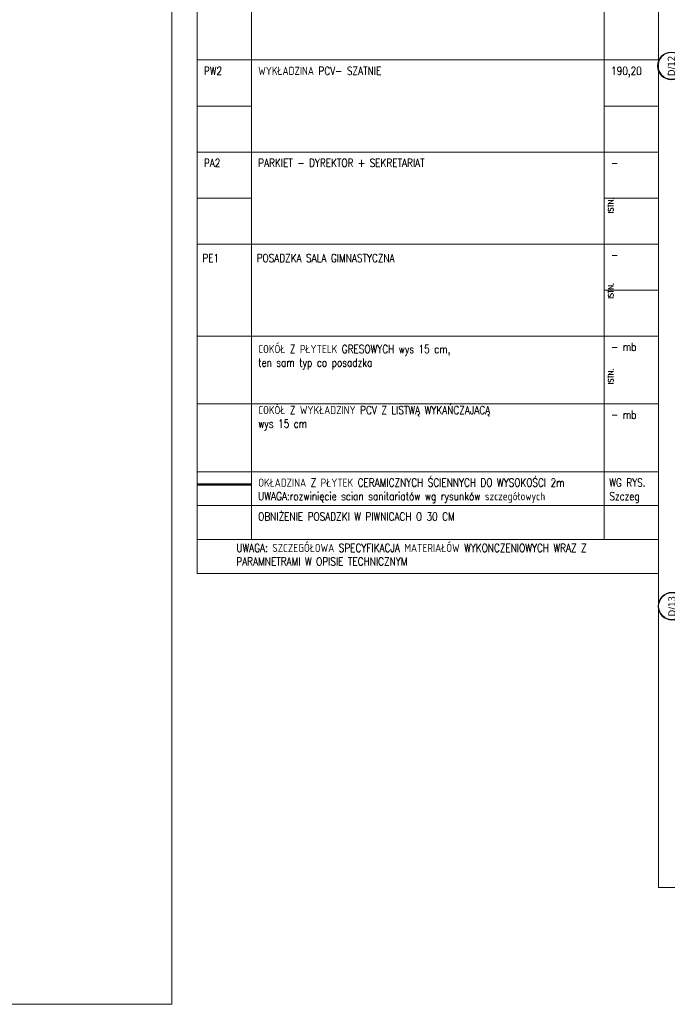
# Model space of a CAD drawing. Header units: millimetres. Extents: x 23192 to 177760, y -399809 to -79279.
# Tile 60 of 256: x 47153 to 48585, y -200343 to -198166. Entities that reach past the tile are written whole.
import ezdxf
from ezdxf.enums import TextEntityAlignment as Align

# ---------------------------------------------------------------- set-up
doc = ezdxf.new("R2010")
doc.units = ezdxf.units.MM
doc.linetypes.add('DASHDOT', pattern=[25.4, 12.7, -6.35, 0, -6.35])
doc.linetypes.add('HIDDEN', pattern=[9.525, 6.35, -3.175])
doc.layers.get('0').update_dxf_attribs({"lineweight": 0})
for name, color, linetype, lineweight in [('!! 0_ Opis', 8, 'Continuous', 13), ('!! 0_Osie', 1, 'DASHDOT', 13), ('!! 2_LEGENDA', 253, 'Continuous', 13), ('0-osie-tx', 66, 'Continuous', 9)]:
    doc.layers.add(name, color=color, linetype=linetype, lineweight=lineweight)
doc.layers.add('!! 0_ramki', color=66, linetype='Continuous', lineweight=9, plot=False)
doc.styles.add('ARCHETYP', font='romans.shx', dxfattribs={"height": 15})
doc.styles.get("Standard").update_dxf_attribs({"font": 'arial.ttf', "height": 25})
doc.styles.add('TAHOMA', font='tahoma.ttf')

# ---------------------------------------------------------------- blocks, each defined once
blk = doc.blocks.new('*U81')
h = blk.add_hatch(color=256)
edge = h.paths.add_edge_path()
edge.add_arc((0, 0), 30.6, 0, 360)
edge = h.paths.add_edge_path(flags=17)
edge.add_arc((0, 0), 29.4, 0, 360)
for radius in [30.6, 29.4]:
    blk.add_circle((0, 0), radius)
at = {"style": 'TAHOMA', "flags": 8}
blk.add_attdef('ANSICHTSNUMMER', text='', height=16, dxfattribs=at).set_placement((0, 0), align=Align.MIDDLE_CENTER)
blk = doc.blocks.new('BLOK OSI')
at = {"layer": '0-osie-tx'}
ref = blk.add_blockref('*U81', (48593.70568, -198331.5883), dxfattribs=dict(at, rotation=270))
ref.add_attrib('ANSICHTSNUMMER', 'D/12', dxfattribs={"layer": '0', "height": 16, "rotation": 90, "style": 'TAHOMA', "flags": 8}).set_placement((48593.70568, -198331.5883), align=Align.MIDDLE_CENTER)
ref = blk.add_blockref('*U81', (48594.90568, -199526.0883), dxfattribs=dict(at, rotation=270))
ref.add_attrib('ANSICHTSNUMMER', 'D/13', dxfattribs={"layer": '0', "height": 16, "rotation": 90, "style": 'TAHOMA', "flags": 8}).set_placement((48594.90568, -199526.0883), align=Align.MIDDLE_CENTER)

msp = doc.modelspace()

# ---------------------------------------------------------------- linework, layer by layer
at = {"layer": '!! 0_ Opis', "color": 74, "linetype": 'HIDDEN', "ltscale": 3, "true_color": 0x4a9400, "const_width": 5}
msp.add_lwpolyline([(47545.42916, -199194.17652), (47665.42916, -199194.17652)], dxfattribs=at)
at = {"layer": '!! 0_ramki'}
for points in [[(45142.29781, -193459.491), (47489.33396, -193459.491), (47489.33396, -200343.15805), (45142.29781, -200343.15805)], [(48565.42916, -197114.84055), (52765.42916, -197114.84055), (52765.42916, -200084.84055), (48565.42916, -200084.84055)]]:
    msp.add_lwpolyline(points, close=True, dxfattribs=at)
at = {"layer": '!! 2_LEGENDA', "ltscale": 100}
for p, q in [((47545.42916, -198255.55208), (48565.42916, -198255.55208)), ((47545.42916, -198458.9564), (48055.42916, -198458.9564)), ((47545.42916, -198458.9564), (48445.42916, -198458.9564)), ((47545.42916, -198662.36072), (48565.42916, -198662.36072)), ((47545.42916, -198865.76504), (48565.42916, -198865.76504)), ((47545.42916, -199015.76504), (48565.42916, -199015.76504)), ((47545.42916, -199015.76504), (48565.42916, -199015.76504)), ((47545.42916, -199165.76504), (48565.42916, -199165.76504)), ((47545.42916, -199165.76504), (48565.42916, -199165.76504)), ((47545.42916, -199240.76504), (48565.42916, -199240.76504)), ((47545.42916, -199240.76504), (48565.42916, -199240.76504)), ((47545.42916, -199315.76504), (48565.42916, -199315.76504)), ((47545.42916, -199315.76504), (48565.42916, -199315.76504)), ((47545.42916, -199390.76504), (48565.42916, -199390.76504))]:
    msp.add_line(p, q, dxfattribs=at)
for points in [[(47545.42916, -199390.76504), (47545.42916, -197595.33912)], [(47665.42916, -199315.76504), (47665.42916, -197595.33912)], [(48445.42916, -199315.76504), (48445.42916, -197595.33912)], [(48565.42916, -199390.76504), (48565.42916, -197595.33912)], [(47545.42916, -198357.25424), (47665.42916, -198357.25424)], [(47545.42916, -198560.65856), (47665.42916, -198560.65856)]]:
    msp.add_lwpolyline(points, dxfattribs=at)
for points in [[(48445.42916, -198255.55208), (48565.42916, -198255.55208), (48565.42916, -198357.25424), (48445.42916, -198357.25424)], [(47545.42916, -198357.25424), (47665.42916, -198357.25424), (47665.42916, -198458.9564), (47545.42916, -198458.9564)], [(48445.42916, -198458.9564), (48565.42916, -198458.9564), (48565.42916, -198560.65856), (48445.42916, -198560.65856)], [(47545.42916, -198560.65856), (47665.42916, -198560.65856), (47665.42916, -198662.36072), (47545.42916, -198662.36072)], [(48445.42916, -198662.36072), (48565.42916, -198662.36072), (48565.42916, -198764.06288), (48445.42916, -198764.06288)]]:
    msp.add_lwpolyline(points, close=True, dxfattribs=at)

# ---------------------------------------------------------------- block references
at = {"layer": '!! 0_Osie'}
msp.add_blockref('BLOK OSI', (0, 63), dxfattribs=at)

# ---------------------------------------------------------------- texts
at = {"layer": '!! 0_ Opis', "color": 8, "style": 'ARCHETYP', "width": 0.8}
for p in [(48465.84259, -198594.49326), (48465.84259, -198783.49326), (48465.84259, -198972.49326)]:
    msp.add_text('ISTN.', height=12, rotation=90, dxfattribs=at).set_placement(p)
at = {"layer": '!! 2_LEGENDA', "ltscale": 100, "char_height": 18, "attachment_point": 1}
for s, insert in [('{\\Fromans|c238;\\W0.8;PW2}', (47560.42916, -198270.55208)), ('{\\Fromans|c238;\\W0.8;WYKŁADZINA PCV- SZATNIE}', (47680.42916, -198270.55208)), ('{\\Fromans|c238;\\W0.8;190,20}', (48460.42916, -198270.55208)), ('{\\Fromans|c238;\\W0.8;PA2}', (47560.42916, -198473.9564)), ('{\\Fromans|c238;\\W0.8;-}', (48460.42916, -198473.9564)), ('{\\Fromans|c238;\\W0.8;PE1}', (47557.00926, -198684.46306)), ('{\\Fromans|c238;\\W0.8;POSADZKA SALA GIMNASTYCZNA}', (47677.00926, -198684.46306)), ('{\\Fromans|c238;\\W0.8;-}', (48460.42916, -198677.36072)), ('{\\Fromans|c238;\\W0.8;COKÓŁ Z PŁYTELK GRESOWYCH wys 15 cm,\\Pten sam typ co posadzka}', (47680.42916, -198885.52536)), ('{\\Fromans|c238;\\W0.8;- mb}', (48460.42916, -198880.76504)), ('{\\Fromans|c238;\\W0.8;COKÓŁ Z WYKŁADZINY PCV Z LISTWĄ WYKAŃCZAJACĄ\\Pwys 15 cm}', (47680.42916, -199020.50815)), ('{\\Fromans|c238;\\W0.8;- mb}', (48460.42916, -199030.76504)), ('{\\Fromans|c238;\\W0.8;OKŁADZINA Z PŁYTEK CERAMICZNYCH ŚCIENNYCH DO WYSOKOŚCI 2m\\PUWAGA:rozwinięcie scian sanitariatów wg rysunków szczegółowych}', (47680.42916, -199180.9094)), ('{\\Fromans|c238;\\W0.8;WG RYS.\\PSzczeg}', (48456.40764, -199180.76504)), ('{\\Fromans|c238;\\W0.8;OBNIŻENIE POSADZKI W PIWNICACH O 30 CM}', (47680.42916, -199255.9094)), ('{\\Fromans|c238;\\W0.8;UWAGA: SZCZEGÓŁOWA SPECYFIKACJA MATERIAŁÓW WYKONCZENIOWYCH WRAZ Z \\PPARAMNETRAMI W OPISIE TECHNICZNYM}', (47632.01668, -199325.28389))]:
    msp.add_mtext(s, dxfattribs=dict(at, insert=insert))
at = {"layer": '!! 2_LEGENDA', "ltscale": 100, "insert": (47680.42916, -198473.9564), "char_height": 18, "width": 816.3007162, "attachment_point": 1}
msp.add_mtext('{\\Fromans|c238;\\W0.8;PARKIET - DYREKTOR + SEKRETARIAT}', dxfattribs=at)

doc.saveas('drawing.dxf')
